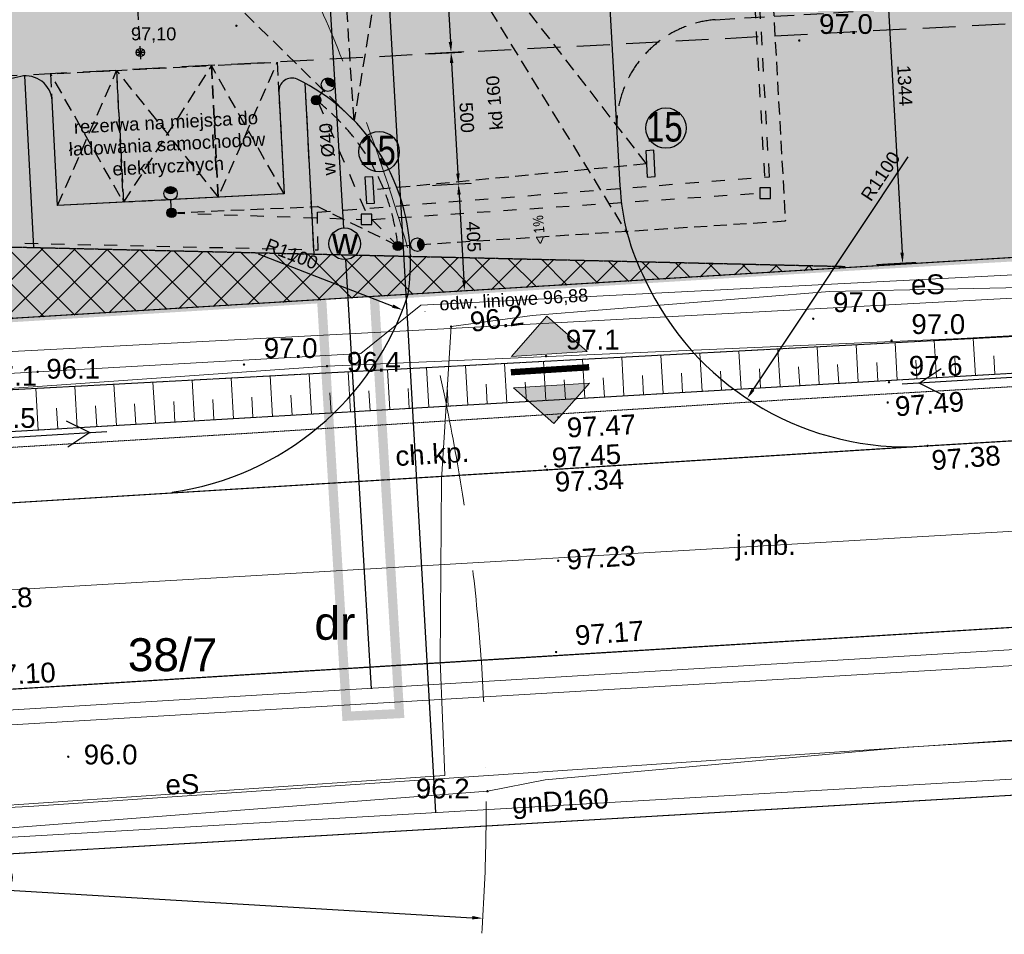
# Model space of a CAD drawing. Extents: x 7422214 to 7520672, y 5676479 to 5816239.
# Tile 29 of 42: x 7484705 to 7488437, y 5776709 to 5780177. Entities that reach past the tile are written whole.
import ezdxf
from ezdxf.enums import TextEntityAlignment as Align

# ---------------------------------------------------------------- set-up
doc = ezdxf.new("R2010")
doc.units = 0
doc.header["$PDSIZE"] = 0.75
for name, pattern in [('( Dashed )', [0.75, 0.5, -0.25]), ('8', [0.5, 0.25, -0.25]), ('BORDER', [1.75, 0.5, -0.25, 0.5, -0.25, 0, -0.25]), ('DASHED', [0.75, 0.5, -0.25]), ('DASHED2', [0.375, 0.25, -0.125]), ('HIDDEN', [0.375, 0.25, -0.125]), ('HIDDEN2', [4.7625, 3.175, -1.5875]), ('PRZER2-1', [1.5, 1, -0.5]), ('PRZER2_5-1', [1.75, 1.25, -0.5]), ('PRZER3-1', [2, 1.5, -0.5])]:
    doc.linetypes.add(name, pattern=pattern)
doc.layers.get('0').update_dxf_attribs({"linetype": 'CONTINUOUS'})
doc.layers.get('DEFPOINTS').update_dxf_attribs({"linetype": 'CONTINUOUS'})
for name, color, linetype, lineweight in [('!!mapa dcp', 254, 'CONTINUOUS', 25), ('!ELEKTRYKA', 5, 'CONTINUOUS', 30), ('!IE_oświetlenie', 240, 'CONTINUOUS', 30), ('- AGP-1_WYMIARY', 230, 'CONTINUOUS', 9), ('018', 1, 'CONTINUOUS', 0), ('_drogi_rzedne', 13, 'CONTINUOUS', 25), ('a_chodniki', 53, 'CONTINUOUS', 25), ('a_jezdnie', 251, 'CONTINUOUS', 0), ('s_drenaż', 5, 'CONTINUOUS', 30)]:
    doc.layers.add(name, color=color, linetype=linetype, lineweight=lineweight)
for name, color, linetype in [('!Koty wysokościowe', 6, 'CONTINUOUS'), ('!Spadki nawierzchni', 6, '( Dashed )'), ('A_krawężniki', 7, 'CONTINUOUS'), ('A_Lokalizacja obiektów', 6, 'CONTINUOUS'), ('BLI strzałki kierunkowe', 1, 'CONTINUOUS'), ('Granica_opracowania', 12, 'DASHED'), ('Kraw_parking', 7, 'DASHED'), ('rezerwa powierzchni', 8, 'HIDDEN2'), ('s_opis', 102, 'CONTINUOUS')]:
    doc.layers.add(name, color=color, linetype=linetype)
doc.layers.add('a_zieleń', color=7, linetype='CONTINUOUS', true_color=0xb7d7ad)
doc.layers.add('gaz', color=7, linetype='CONTINUOUS', lineweight=25, true_color=0xc78014)
doc.layers.add('s_wodociągi', color=7, linetype='CONTINUOUS', lineweight=30, true_color=0x1080ef)
doc.styles.add('AGP-1', font='SIMPLEX.shx', dxfattribs={"width": 0.8})
doc.styles.add('Arial', font='arial.ttf')
doc.styles.add('Arial_4', font='arial.ttf', dxfattribs={"height": 122.941617})
doc.dimstyles.new('M_1_500', dxfattribs={"dimtxt": 0.8, "dimasz": 0.4, "dimexe": 0.5, "dimexo": 0.3, "dimgap": 0.2, "dimtad": 1, "dimzin": 1, "dimtxsty": 'Arial', "dimcen": 0.2, "dimadec": 4, "dimazin": 0, "dimtfac": 1, "dimtmove": 0, "dimatfit": 3, "dimldrblk": 'ARCHTICK', "dimfxl": 100, "dimfxlon": 1, "dimlwe": 0, "dimarcsym": 0})

# ---------------------------------------------------------------- blocks, each defined once
blk = doc.blocks.new('GSPWPN1')
blk.add_hatch(color=0).paths.add_polyline_path([(-0.045, 0), (-0.043467, -0.011647), (-0.038971, -0.0225), (-0.03182, -0.03182), (-0.0225, -0.038971), (-0.011647, -0.043467), (0, -0.045), (0.011647, -0.043467), (0.0225, -0.038971), (0.03182, -0.03182), (0.038971, -0.0225), (0.043467, -0.011647), (0.045, 0), (0.043467, 0.011647), (0.038971, 0.0225), (0.03182, 0.03182), (0.0225, 0.038971), (0.011647, 0.043467), (0, 0.045), (-0.011647, 0.043467), (-0.0225, 0.038971), (-0.03182, 0.03182), (-0.038971, 0.0225), (-0.043467, 0.011647)])
blk = doc.blocks.new('GSPWPS1')
blk.add_hatch(color=0).paths.add_polyline_path([(-0.045, 0), (-0.043467, -0.011647), (-0.038971, -0.0225), (-0.03182, -0.03182), (-0.0225, -0.038971), (-0.011647, -0.043467), (0, -0.045), (0.011647, -0.043467), (0.0225, -0.038971), (0.03182, -0.03182), (0.038971, -0.0225), (0.043467, -0.011647), (0.045, 0), (0.043467, 0.011647), (0.038971, 0.0225), (0.03182, 0.03182), (0.0225, 0.038971), (0.011647, 0.043467), (0, 0.045), (-0.011647, 0.043467), (-0.0225, 0.038971), (-0.03182, 0.03182), (-0.038971, 0.0225), (-0.043467, 0.011647)])
blk = doc.blocks.new('GUPESH1')
blk.add_hatch(color=0).paths.add_polyline_path([(-0.045, 0), (-0.043467, -0.011647), (-0.038971, -0.0225), (-0.03182, -0.03182), (-0.0225, -0.038971), (-0.011647, -0.043467), (0, -0.045), (0.011647, -0.043467), (0.0225, -0.038971), (0.03182, -0.03182), (0.038971, -0.0225), (0.043467, -0.011647), (0.045, 0), (0.043467, 0.011647), (0.038971, 0.0225), (0.03182, 0.03182), (0.0225, 0.038971), (0.011647, 0.043467), (0, 0.045), (-0.011647, 0.043467), (-0.0225, 0.038971), (-0.03182, 0.03182), (-0.038971, 0.0225), (-0.043467, 0.011647)])
blk = doc.blocks.new('GUPTSH1')
blk.add_hatch(color=0).paths.add_polyline_path([(-0.045, 0), (-0.043467, -0.011647), (-0.038971, -0.0225), (-0.03182, -0.03182), (-0.0225, -0.038971), (-0.011647, -0.043467), (0, -0.045), (0.011647, -0.043467), (0.0225, -0.038971), (0.03182, -0.03182), (0.038971, -0.0225), (0.043467, -0.011647), (0.045, 0), (0.043467, 0.011647), (0.038971, 0.0225), (0.03182, 0.03182), (0.0225, 0.038971), (0.011647, 0.043467), (0, 0.045), (-0.011647, 0.043467), (-0.0225, 0.038971), (-0.03182, 0.03182), (-0.038971, 0.0225), (-0.043467, 0.011647)])
blk = doc.blocks.new('GULENN1')
at = {"color": 0}
for points in [[(3.491081, 0.5), (4.357107, 0), (3.491081, -0.5)], [(0, 0), (5, 0)]]:
    blk.add_lwpolyline(points, dxfattribs=at)
blk = doc.blocks.new('mapa dcp')
at = {"layer": '!!mapa dcp', "color": 252, "linetype": 'PRZER3-1', "lineweight": 18}
for points in [[(32419.2, 6023), (29525.6, 5924.3), (25971.9, 5725.1), (5209.1, 4559.6), (9690.8, 8513.7), (2272, 8029.7), (2452.2, 4404.9), (2641.9, 2978.1), (4149.9, 1483.1), (6064.9, 791.1), (6703.3, 790.9), (6704.3, 769.9), (20715.4, 1622.5), (32419.2, 2334.6)], [(32419.2, 6023), (29525.6, 5924.3), (25971.9, 5725.1), (5209.1, 4559.6), (9690.8, 8513.7), (2272, 8029.7), (2452.2, 4404.9), (2641.9, 2978.1), (4149.9, 1483.1), (6064.9, 791.1), (6703.3, 790.9), (6704.3, 769.9), (20715.4, 1622.5), (32419.2, 2334.6)], [(32419.2, 2334.6), (20715.4, 1622.5), (6704.3, 769.9), (4287.5, 622.6), (3208.5, 1558.3), (-645.1, 1324.1), (37.9, -638.9), (720.9, -2600.9), (1203, -2572.8), (3591.1, -2433.4), (4488.8, -1380.3), (6777.6, -1245.9), (20836.4, -423.2), (32419.2, 254.5)], [(9631.9, -450.9), (11066.9, -370.9), (12977.9, -252.9), (15890.9, -72.9), (19352.9, 132.1), (19310.9, 836.1), (14706.9, 562.1), (13264.9, 471.1), (10979.9, 330.1), (8834.9, 212.1), (6613.9, 76.1)], [(32419.2, 254.5), (20836.4, -423.2), (6777.6, -1245.9), (6091.9, -1531.9), (4653.9, -1656.9), (3658.1, -2863.3), (4420.7, -7677.7), (4597.2, -8794.3)]]:
    blk.add_lwpolyline(points, dxfattribs=at)
at = {"layer": '!!mapa dcp', "color": 252, "linetype": 'Continuous', "lineweight": 18}
for points in [[(32419.2, 2334.6), (6704.3, 769.9), (6703.3, 790.9), (6064.9, 791.1), (4149.9, 1483.1), (2641.9, 2978.1), (2452.2, 4404.9), (25971.9, 5725.1), (29525.6, 5924.3), (32419.2, 6023)], [(32419.2, 2334.6), (6704.3, 769.9), (6741.4, -247), (32419.2, 1256)], [(32419.2, 2113.6), (30526.9, 1991.1), (30186.9, 1922.1), (29811.9, 1935.1), (29137.9, 1912.1), (25728.9, 1722.1), (20968.9, 1441.1), (17457.9, 1254.1), (17271.9, 1245.1), (17110.9, 1133.1), (17000.9, 1106.1), (16717.9, 1074.1), (14834.9, 969.1), (12430.9, 864.1), (9803.9, 680.1), (9300.9, 676.1), (9081.9, 668.1), (8811.9, 563.1), (8385.9, 495.1), (6908.9, 448.1), (6710.2, 565.2)], [(3041.5, 502.8), (4924.4, 598.7), (8490.8, 775.3), (12802.7, 1002.1), (16177.2, 1183.5), (16671.6, 1196.6), (16664.3, 1429.9)], [(16837.9, 1276.1), (16715.9, 1290.1), (15307.9, 1168.1), (14334.9, 1147.1), (13207.9, 1056.1), (12900.9, 1014.1), (12864.9, 434.1), (12858.9, -252.9), (12876.9, -687.9), (10500.9, -849.9), (9245.9, -912.9), (6897.9, -1074.9), (4398.9, -1231.9), (3916.9, -1768.9), (3611.9, -2127.9), (3263.9, -2589.9), (3643.9, -2992.9), (3917.9, -4961.9), (4092.9, -6145.9), (4513.9, -8553.9), (4551.2, -8794.3)], [(7343.9, 630.1), (7681.5, 647), (10638.4, 802.8), (11333.7, 842.5), (12559.4, 912.4), (12786.6, 1095.4), (15355.3, 1227.5), (16818.9, 1304.1)], [(32419.2, 1256), (6741.4, -247), (6777.6, -1245.9), (32419.2, 254.5)], [(14296.4, 794.4), (14288, 937.3)], [(14444.4, 803), (14436.1, 945.2)], [(14592.4, 811.6), (14584.2, 953.1)], [(14740.4, 820.3), (14732.2, 961)], [(14888.4, 828.9), (14880.3, 968.9)], [(13556.2, 751.3), (13547.7, 897.9)], [(13704.3, 759.9), (13695.8, 905.8)], [(13852.3, 768.5), (13843.8, 913.7)], [(14000.3, 777.1), (13991.9, 921.6)], [(14148.3, 785.8), (14140, 929.5)], [(14962.5, 833.2), (14958.4, 903)], [(12816.1, 708.2), (12807.4, 858.5)], [(12964.2, 716.8), (12955.4, 866.4)], [(13112.2, 725.4), (13103.5, 874.3)], [(13260.2, 734), (13251.6, 882.2)], [(13408.2, 742.7), (13399.6, 890)], [(14222.3, 790.1), (14218.2, 861.7)], [(14370.4, 798.7), (14366.2, 870)], [(14518.4, 807.3), (14514.3, 878.3)], [(14666.4, 816), (14662.3, 886.5)], [(14814.4, 824.6), (14810.3, 894.8)], [(12224.1, 673.7), (12215.1, 827)], [(12372.1, 682.3), (12363.2, 834.8)], [(12520.1, 690.9), (12511.3, 842.7)], [(12668.1, 699.5), (12659.3, 850.6)], [(13630.3, 755.6), (13626, 828.7)], [(13778.3, 764.2), (13774, 837)], [(13926.3, 772.8), (13922.1, 845.2)], [(14074.3, 781.5), (14070.1, 853.5)], [(11483.9, 630.5), (11474.8, 787.5)], [(11632, 639.2), (11622.9, 795.4)], [(11780, 647.8), (11770.9, 803.3)], [(11928, 656.4), (11919, 811.2)], [(12076, 665), (12067.1, 819.1)], [(12890.1, 712.5), (12885.8, 787.5)], [(13038.2, 721.1), (13033.8, 795.7)], [(13186.2, 729.7), (13181.9, 804)], [(13334.2, 738.3), (13329.9, 812.2)], [(13482.2, 747), (13478, 820.5)], [(11335.9, 621.9), (11326.7, 779.7)], [(12298.1, 678), (12293.6, 754.4)], [(12446.1, 686.6), (12441.7, 762.7)], [(12594.1, 695.2), (12589.7, 770.9)], [(12742.1, 703.8), (12737.7, 779.2)], [(11558, 634.8), (11553.4, 713.2)], [(11706, 643.5), (11701.4, 721.4)], [(11854, 652.1), (11849.5, 729.7)], [(12002, 660.7), (11997.5, 737.9)], [(12150, 669.3), (12145.6, 746.2)], [(11409.9, 626.2), (11405.4, 704.9)], [(198.5, -1100.2), (1655.4, -1016.1), (5534, -787.1), (6385.5, -737.8), (10232.5, -500), (13925.7, -277.7), (16905.7, -98.2), (21189.2, 158.3), (21335.8, 162.6), (23157, 257.1), (27273.8, 455.9), (28650, 550.7)], [(21183.9, -187.9), (18291.9, -373.9), (16995.9, -466.9), (16792.9, -419.9), (16641.9, -459.9), (14629.9, -580.9), (13257.9, -704.9), (13038.9, -747.9), (10867.9, -913.9), (10515.9, -934.9), (10283.9, -949.9), (7891.9, -1094.9), (4402.9, -1274.9), (3419.9, -2501.9), (3421.9, -2566.9), (3434.9, -2634.9), (3563.9, -2896.9), (3605.9, -3088.9), (3768.9, -4134.9), (3828.9, -4616.9), (1348.9, -5004.9), (54.9, -4045.9)], [(32419.2, -5575.6), (30932.3, -6454.4), (4420.7, -7677.7), (3658.1, -2863.3), (4653.9, -1656.9), (6091.9, -1531.9), (6777.6, -1245.9), (32419.2, 254.5)], [(3828.2, -2094.8), (4466, -1305.2), (10215.3, -981.3), (16416.3, -620.6), (18538, -506.9), (21651.3, -333.7), (26604.7, -52.1), (28718.1, 61.6)]]:
    blk.add_lwpolyline(points, dxfattribs=at)
at = {"layer": '!!mapa dcp', "color": 252, "linetype": 'PRZER2_5-1', "lineweight": 18}
blk.add_lwpolyline([(11046.9, 605.1), (15148.9, 844.1), (19025.9, 1071.1), (19041.9, 1224.1), (15127.9, 982.1), (11052.9, 765.1), (11002.9, 762.1), (11011.9, 602.1)], close=True, dxfattribs=at)
at = {"layer": '!!mapa dcp', "color": 252, "linetype": 'PRZER2-1', "lineweight": 18}
for points in [[(19027.9, 1027.1), (16059.9, 846.1), (14162.9, 736.1), (12105.9, 608.1), (8466.9, 391.1), (6611.9, 288.1)], [(6613.9, 76.1), (8834.9, 212.1), (10979.9, 330.1), (13264.9, 471.1), (14706.9, 562.1), (19310.9, 836.1)]]:
    blk.add_lwpolyline(points, dxfattribs=at)
at = {"layer": '!!mapa dcp', "color": 252, "linetype": 'Continuous', "lineweight": 25}
for points in [[(6613.9, 76.1), (8834.9, 212.1), (10979.9, 330.1), (13264.9, 471.1), (14706.9, 562.1), (19310.9, 836.1)], [(6590.9, -631.9), (9631.9, -450.9), (11066.9, -370.9), (12977.9, -252.9), (15890.9, -72.9), (19352.9, 132.1)]]:
    blk.add_lwpolyline(points, dxfattribs=at)
at = {"layer": '!!mapa dcp', "color": 252, "linetype": 'Continuous', "lineweight": 18}
blk.add_lwpolyline([(6304.9, -902.9), (7966, -689.6), (21999.7, 141.2), (27164.8, 476.7), (27177.4, 204.4), (18889, -293.8), (11300.9, -805.9), (6313.9, -1049.9)], close=True, dxfattribs=at)
at = {"layer": '!!mapa dcp', "color": 252, "linetype": 'Continuous', "lineweight": 5, "xscale": 100, "yscale": 100, "zscale": 100}
for name, p in [('GSPWPN1', (12086.9, 2155.1)), ('GSPWPN1', (14220.9, 2099.1)), ('GSPWPN1', (14273.9, 1044.1)), ('GUPESH1', (12900.9, 1014.1)), ('GSPWPN1', (14570.9, 961.1)), ('GSPWPN1', (13260.9, 902.1)), ('GSPWPN1', (12115.9, 870.1)), ('GUPTSH1', (12430.9, 864.1)), ('GUPESH1', (11333.7, 842.5)), ('GSPWPN1', (14560.9, 803.1)), ('GSPWPS1', (14555.9, 726.1)), ('GSPWPS1', (13307.9, 670.1)), ('GSPWPS1', (14706.9, 562.1)), ('GSPWPS1', (13257.9, 484.1)), ('GSPWPS1', (13264.9, 471.1)), ('GSPWPS1', (13306.9, 126.1)), ('GSPWPS1', (13298.9, -219.9)), ('GSPWPN1', (11449.9, -616.9)), ('GUPESH1', (13038.9, -747.9))]:
    blk.add_blockref(name, p, dxfattribs=at)
at = {"layer": '!!mapa dcp', "color": 252, "linetype": 'Continuous', "lineweight": 18, "xscale": 99.99999999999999, "yscale": 99.99999999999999, "zscale": 99.99999999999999}
for p, rotation in [((15109.7, 826.3), 183.4254217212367), ((11096.9, 586.1), 3.425421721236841)]:
    blk.add_blockref('GULENN1', p, dxfattribs=dict(at, rotation=rotation))
at = {"layer": '!!mapa dcp', "color": 252, "linetype": 'Continuous', "lineweight": 0, "style": 'Arial'}
for s, p in [('97.0', (14295.9, 2124.1)), ('97.0', (14348.9, 1069.1)), ('97.0', (14645.9, 986.1)), ('97.0', (12190.9, 895.1)), ('97.1', (13335.9, 927.1)), ('96.4', (12505.9, 842.9)), ('97.6', (14635.9, 828.1)), ('97.1', (11127.9, 790.1)), ('96.1', (11366.5, 816.8)), ('97.5', (11121.9, 630.1)), ('96.0', (11508.5, -646.1))]:
    blk.add_text(s, height=75, dxfattribs=at).set_placement(p)
for s, rotation, p in [('eS', 1.4478, (14709.1, 1136.5)), ('ch.kp.', 3.4435, (12831.5, 493.5)), ('eS', 1.4478, (11883.3, -759.1)), ('gnD160', 3.3288, (13317, -822.1))]:
    blk.add_text(s, height=75, rotation=rotation, dxfattribs=at).set_placement(p, align=Align.CENTER)
for s, rotation, p in [('96.2', 8.3685, (12979, 993.1)), ('97.49', 4.3927, (14587, 673.6)), ('97.47', 2.9646, (13341.8, 593.3)), ('97.45', 3.296, (13285.3, 479.2)), ('97.38', 4.3501, (14725, 469.4)), ('97.34', 2.4804, (13296, 387.8)), ('97.23', 3.8014, (13341.3, 92.2)), ('97.18', 3.6927, (11054.7, -65)), ('97.17', 4.3333, (13373.9, -194.9)), ('97.10', 2.6307, (11141.9, -345.9)), ('96.2', 360, (12767.3, -775))]:
    blk.add_text(s, height=75, rotation=rotation, dxfattribs=at).set_placement(p)
for s, height, p in [('j.mb.', 75, (14093.9, 148.5)), ('dr', 125, (12460.5, -173.4)), ('38/7', 125, (11845.3, -292.6))]:
    blk.add_text(s, height=height, dxfattribs=at).set_placement(p, align=Align.CENTER)
blk = doc.blocks.new('*D46')
at = {"layer": '- AGP-1_WYMIARY', "color": 0, "lineweight": -2, "transparency": 16777216}
blk.add_line((7488071.9, 5779657), (7487484.4, 5778773.5), dxfattribs=at)
at = {"layer": '- AGP-1_WYMIARY', "color": 0, "transparency": 16777216}
blk.add_solid([(7487478.9, 5778777.2), (7487490, 5778769.9), (7487462.3, 5778740.2)], dxfattribs=at)
at = {"layer": 'DEFPOINTS', "color": 0, "transparency": 16777216}
for p in [(7488067.1, 5779649.8), (7487462.3, 5778740.2)]:
    blk.add_point(p, dxfattribs=at)
at = {"layer": '- AGP-1_WYMIARY', "color": 0, "transparency": 16777216, "insert": (7487968.4, 5779583.5), "char_height": 50, "attachment_point": 5, "rotation": 56.3782, "style": 'Arial'}
blk.add_mtext('R1100', dxfattribs=at)
blk = doc.blocks.new('_ARCHTICK')
at = {"color": 0, "linetype": 'ByBlock', "const_width": 0.15}
blk.add_lwpolyline([(-0.5, -0.5), (0.5, 0.5)], dxfattribs=at)
blk = doc.blocks.new('*D47')
at = {"layer": '- AGP-1_WYMIARY', "color": 0, "lineweight": -2, "transparency": 16777216}
blk.add_line((7485609.1, 5779289.3), (7486119, 5779091.1), dxfattribs=at)
at = {"layer": '- AGP-1_WYMIARY', "color": 0, "transparency": 16777216}
blk.add_solid([(7486121.4, 5779097.3), (7486116.6, 5779084.9), (7486156.3, 5779076.6)], dxfattribs=at)
at = {"layer": 'DEFPOINTS', "color": 0, "transparency": 16777216}
for p in [(7485131.4, 5779475), (7486156.3, 5779076.6)]:
    blk.add_point(p, dxfattribs=at)
at = {"layer": '- AGP-1_WYMIARY', "color": 0, "transparency": 16777216, "insert": (7485736, 5779288.8), "char_height": 50, "attachment_point": 5, "rotation": 338.7584, "style": 'Arial'}
blk.add_mtext('R1100', dxfattribs=at)
blk = doc.blocks.new('A$C0F4D7888')
at = {"layer": '!Spadki nawierzchni', "linetype": 'Continuous', "ltscale": 100}
for p, q in [((0.257, -0.001), (-0.257, 0.001)), ((-0.183, -0.181), (0.183, 0.181)), ((-0.181, 0.183), (0.181, -0.183)), ((-0.001, -0.257), (0.001, 0.257))]:
    blk.add_line(p, q, dxfattribs=at)
blk.add_circle((0, 0), 0.257, dxfattribs=at)
blk = doc.blocks.new('ośw')
at = {"layer": '!IE_oświetlenie'}
h = blk.add_hatch(color=230, dxfattribs=at)
h.dxf.hatch_style = 1
h.paths.add_polyline_path([(-5534393, -663589.1, 0.57735), (-5534452.2, -663589.1, 0.57735)])
h = blk.add_hatch(color=230, dxfattribs=at)
h.dxf.hatch_style = 1
edge = h.paths.add_edge_path()
edge.add_arc((-5534422.6, -663705), 23.4, 0, 360)
at = {"layer": '!IE_oświetlenie', "color": 230}
blk.add_line((-5534422.6, -663705), (-5534422.6, -663640.3), dxfattribs=at)
for centre, radius in [((-5534422.6, -663606.2), 34.1), ((-5534422.6, -663705), 23.4)]:
    blk.add_circle(centre, radius, dxfattribs=at)
blk.add_arc((-5534422.6, -663572.1), 34.1, 210, 330, dxfattribs=at)
blk = doc.blocks.new('*D74')
at = {"layer": '- AGP-1_WYMIARY', "color": 0, "linetype": 'DASHED2', "lineweight": 0, "transparency": 16777216}
for p, q in [((7487877, 5780590.5), (7488026.8, 5780599)), ((7487952.3, 5779248.3), (7488102.1, 5779256.7))]:
    blk.add_line(p, q, dxfattribs=at)
at = {"layer": '- AGP-1_WYMIARY', "color": 0, "lineweight": -2, "transparency": 16777216}
blk.add_line((7487979.1, 5780556.2), (7488049.9, 5779293.9), dxfattribs=at)
at = {"layer": '- AGP-1_WYMIARY', "color": 0, "transparency": 16777216}
for points in [[(7487985.7, 5780556.6), (7487972.4, 5780555.8), (7487976.8, 5780596.2)], [(7488056.6, 5779294.2), (7488043.3, 5779293.5), (7488052.2, 5779253.9)]]:
    blk.add_solid(points, dxfattribs=at)
at = {"layer": 'DEFPOINTS', "color": 0, "transparency": 16777216}
for p in [(7487522.4, 5780570.6), (7488052.2, 5779253.9), (7487859.2, 5779243.1)]:
    blk.add_point(p, dxfattribs=at)
at = {"layer": '- AGP-1_WYMIARY', "color": 0, "transparency": 16777216, "insert": (7488060, 5779927.6), "char_height": 50, "attachment_point": 5, "rotation": 273.2127, "style": 'Arial'}
blk.add_mtext('1344', dxfattribs=at)
blk = doc.blocks.new('*D80')
at = {"layer": '- AGP-1_WYMIARY', "color": 0, "linetype": 'DASHED2', "lineweight": 0, "transparency": 16777216}
for p, q in [((7486204.5, 5780683.6), (7486354.3, 5780692.1)), ((7486240.3, 5780047.6), (7486390.1, 5780056))]:
    blk.add_line(p, q, dxfattribs=at)
at = {"layer": '- AGP-1_WYMIARY', "color": 0, "lineweight": -2, "transparency": 16777216}
blk.add_line((7486306.6, 5780649.3), (7486337.9, 5780093.1), dxfattribs=at)
at = {"layer": '- AGP-1_WYMIARY', "color": 0, "transparency": 16777216}
for points in [[(7486313.3, 5780649.7), (7486300, 5780648.9), (7486304.4, 5780689.2)], [(7486344.6, 5780093.5), (7486331.3, 5780092.8), (7486340.2, 5780053.2)]]:
    blk.add_solid(points, dxfattribs=at)
at = {"layer": 'DEFPOINTS', "color": 0, "transparency": 16777216}
for p in [(7485916.4, 5780667.4), (7486340.2, 5780053.2), (7485681.4, 5780016.1, 0)]:
    blk.add_point(p, dxfattribs=at)
at = {"layer": '- AGP-1_WYMIARY', "color": 0, "transparency": 16777216, "insert": (7486367.7, 5780373.8), "char_height": 50, "attachment_point": 5, "rotation": 273.2231, "style": 'Arial'}
blk.add_mtext('637', dxfattribs=at)
blk = doc.blocks.new('*D81')
at = {"layer": '- AGP-1_WYMIARY', "color": 0, "linetype": 'DASHED2', "lineweight": 0, "transparency": 16777216}
for p, q in [((7486240.3, 5780047.6), (7486390.1, 5780056)), ((7486268.5, 5779548.4), (7486418.2, 5779556.8))]:
    blk.add_line(p, q, dxfattribs=at)
at = {"layer": '- AGP-1_WYMIARY', "color": 0, "lineweight": -2, "transparency": 16777216}
blk.add_line((7486342.4, 5780013.3), (7486366, 5779593.9), dxfattribs=at)
at = {"layer": '- AGP-1_WYMIARY', "color": 0, "transparency": 16777216}
for points in [[(7486349.1, 5780013.6), (7486335.8, 5780012.9), (7486340.2, 5780053.2)], [(7486372.7, 5779594.3), (7486359.4, 5779593.6), (7486368.3, 5779554)]]:
    blk.add_solid(points, dxfattribs=at)
at = {"layer": 'DEFPOINTS', "color": 0, "transparency": 16777216}
for p in [(7485681.4, 5780016.1, 0), (7486368.3, 5779554), (7485707.4, 5779516.8, 0)]:
    blk.add_point(p, dxfattribs=at)
at = {"layer": '- AGP-1_WYMIARY', "color": 0, "transparency": 16777216, "insert": (7486399.7, 5779806.2), "char_height": 50, "attachment_point": 5, "rotation": 273.2231, "style": 'Arial'}
blk.add_mtext('500', dxfattribs=at)
blk = doc.blocks.new('*D82')
at = {"layer": '- AGP-1_WYMIARY', "color": 0, "linetype": 'DASHED2', "lineweight": 0, "transparency": 16777216}
for p, q in [((7486268.5, 5779548.4), (7486418.2, 5779556.8)), ((7486391.1, 5779149.3), (7486341.2, 5779146.4))]:
    blk.add_line(p, q, dxfattribs=at)
at = {"layer": '- AGP-1_WYMIARY', "color": 0, "lineweight": -2, "transparency": 16777216}
blk.add_line((7486370.5, 5779514.1), (7486388.8, 5779189.2), dxfattribs=at)
at = {"layer": '- AGP-1_WYMIARY', "color": 0, "transparency": 16777216}
for points in [[(7486377.2, 5779514.4), (7486363.9, 5779513.7), (7486368.3, 5779554)], [(7486395.5, 5779189.6), (7486382.2, 5779188.8), (7486391.1, 5779149.3)]]:
    blk.add_solid(points, dxfattribs=at)
at = {"layer": 'DEFPOINTS', "color": 0, "transparency": 16777216}
for p in [(7485707.4, 5779516.8, 0), (7486391.1, 5779149.3), (7486391.5, 5779149.3)]:
    blk.add_point(p, dxfattribs=at)
at = {"layer": '- AGP-1_WYMIARY', "color": 0, "transparency": 16777216, "insert": (7486425.1, 5779354.2), "char_height": 50, "attachment_point": 5, "rotation": 273.2231, "style": 'Arial'}
blk.add_mtext('405', dxfattribs=at)
blk = doc.blocks.new('*D93')
at = {"layer": '- AGP-1_WYMIARY', "color": 0, "lineweight": -2, "transparency": 16777216}
blk.add_line((7484458.1, 5776887.8), (7486420.5, 5776771.8), dxfattribs=at)
at = {"layer": '- AGP-1_WYMIARY', "color": 0, "transparency": 16777216}
blk.add_solid([(7486420.9, 5776778.5), (7486420.1, 5776765.2), (7486460.4, 5776769.5)], dxfattribs=at)
at = {"layer": 'DEFPOINTS', "color": 0, "transparency": 16777216}
for p in [(7478973.5, 5777212.1), (7486460.4, 5776769.5)]:
    blk.add_point(p, dxfattribs=at)
at = {"layer": '- AGP-1_WYMIARY', "color": 0, "transparency": 16777216, "insert": (7484579.1, 5776926.3), "char_height": 50, "attachment_point": 5, "rotation": 356.6168, "style": 'Arial'}
blk.add_mtext('R7500', dxfattribs=at)

msp = doc.modelspace()

# ---------------------------------------------------------------- hatches: boundary and pattern name
at = {"layer": '018'}
for points in [[(7486856.7, 5778918.9), (7486569.3, 5778900.4), (7486703.7, 5779053.3)], [(7486864.4, 5778799.4), (7486577, 5778780.8), (7486729.9, 5778646.4)]]:
    msp.add_hatch(color=6, dxfattribs=at).paths.add_polyline_path(points)
at = {"layer": 'a_chodniki'}
h = msp.add_hatch(color=256, dxfattribs=at)
h.dxf.hatch_style = 1
h.paths.add_polyline_path([(7485785.8, 5779937, 0.010869), (7485756.4, 5779952.1, 0.553144), (7485687.3, 5779903), (7485707.4, 5779516.8), (7484848.6, 5779472.1), (7484828, 5779870.9, 0.409911), (7484723, 5779964.1), (7484756.9, 5779313.4), (7485819.6, 5779288.6)])
at = {"layer": 'a_jezdnie'}
h = msp.add_hatch(color=254, dxfattribs=at)
h.paths.add_polyline_path([(7486924.1, 5780536.3, -0.414216), (7487018.3, 5780641.8), (7487417.6, 5780664.6), (7487397.1, 5781024), (7487117.6, 5781008.1, -1), (7487110.7, 5781127.9), (7487390.3, 5781143.8), (7487298.6, 5782751.2), (7486799.4, 5782722.8, -0.167266), (7486582.9, 5782810.2, 0.192716), (7486186.1, 5782938.2), (7480792.9, 5782630.4), (7480807, 5782380.8, -0.416529), (7480712.9, 5782274.4), (7480313, 5782251.8), (7480355.2, 5781503), (7480773.1, 5781526.6, -0.420746), (7480859.7, 5781431.4), (7480872.9, 5781200.6, -0.053857), (7480873.9, 5781181.3), (7480925.6, 5780280.9, 0.41415), (7481876.1, 5779434.6), (7483418.7, 5779524, 0.097663), (7484036.9, 5779697.7, -0.08805), (7484872.9, 5779995.5, -0.067629), (7485556.3, 5780017, -0.065524), (7485746, 5779957, -0.335166), (7486177.5, 5779136.3), (7487075.8, 5779191, -0.110048), (7486980.6, 5779547.9)])
h.paths.add_polyline_path([(7486153.2, 5780881.2), (7486087.6, 5782031.1, 0.414214), (7485876.6, 5782219.4), (7484257.2, 5782127, 0.414214), (7483974.8, 5781810.4), (7484029, 5780860.2, 0.414206), (7484345.6, 5780577.8), (7485965, 5780670.2, 0.414221)], flags=16)
msp.add_hatch(color=254, dxfattribs=at).paths.add_polyline_path([(7485687.3, 5779903, -0.550154), (7485755.9, 5779952.3, 0.003568), (7485746, 5779957, 0.065524), (7485556.3, 5780017, 0.067629), (7484872.9, 5779995.5, 0.016481), (7484708.9, 5779962.3, -0.452104), (7484828, 5779870.9), (7484848.6, 5779472.1), (7485707.4, 5779516.8)])
at = {"layer": 'a_zieleń', "linetype": 'Continuous'}
h = msp.add_hatch(color=256, dxfattribs=at)
h.dxf.hatch_style = 1
h.paths.add_polyline_path([(7477680.8, 5782007.1), (7477436.3, 5781976.2), (7477436.7, 5781976.3), (7477680.3, 5782007)], flags=16)
h.paths.add_polyline_path([(7476639.2, 5781875.6), (7476883.3, 5781906.4)], flags=16)
h.paths.add_polyline_path([(7476171.4, 5781919.8), (7476183.4, 5781824.5)], flags=16)
h.paths.add_polyline_path([(7476291.2, 5781013.6), (7476279.2, 5781108.8), (7476523.2, 5781139.6), (7476535.3, 5781044.4)], flags=16)
edge = h.paths.add_edge_path()
edge.add_line((7485785.9, 5779936.9), (7485814, 5779395.2))
edge.add_line((7485814, 5779395.2), (7485819.6, 5779288.6))
edge.add_line((7485819.6, 5779288.6), (7484756.9, 5779313.5))
edge.add_line((7484756.9, 5779313.5), (7484756.3, 5779323.9))
edge.add_line((7484756.3, 5779323.9), (7484744.6, 5779543.1))
edge.add_line((7484744.6, 5779543.1), (7484723.3, 5779964.1))
edge.add_arc((7484728.2, 5779864.1), 100.1, 92.8228, 101.141)
edge.add_arc((7485293.9, 5777491.5), 2539.1, 103.3205, 119.6649)
edge.add_arc((7485278.7, 5777530.5), 2497.7, 119.8049, 119.8113)
edge.add_arc((7483294.4, 5781153.6), 1634.3, 274.3624, 297.0227, ccw=False)
edge.add_line((7483418.7, 5779524), (7481876.1, 5779434.6))
edge.add_arc((7481824, 5780333.1), 900, 210.5508, 273.3153, ccw=False)
edge.add_line((7481049, 5779875.7), (7480668.7, 5779854.1))
edge.add_line((7480668.7, 5779854.1), (7480653.4, 5780123.7))
edge.add_line((7480653.4, 5780123.7), (7480637.2, 5780410.2))
edge.add_line((7480637.2, 5780410.2), (7480917.3, 5780426.1))
edge.add_line((7480917.3, 5780426.1), (7480898.4, 5780754.2))
edge.add_line((7480898.4, 5780754.2), (7480618.7, 5780738.3))
edge.add_line((7480618.7, 5780738.3), (7480602.5, 5781024.8))
edge.add_line((7480602.5, 5781024.8), (7480882, 5781040.7))
edge.add_line((7480882, 5781040.7), (7480859.7, 5781431.4))
edge.add_line((7480859.7, 5781431.4), (7480260.7, 5781397.5))
edge.add_line((7480260.7, 5781397.5), (7480128.7, 5781390.5))
edge.add_line((7480128.7, 5781390.5), (7480169.5, 5780605))
edge.add_line((7480169.5, 5780605), (7478773, 5780531.5))
edge.add_line((7478773, 5780531.5), (7478699.3, 5781931.8))
edge.add_line((7478699.3, 5781931.8), (7480095.8, 5782005.3))
edge.add_line((7480095.8, 5782005.3), (7480122.9, 5781490.7))
edge.add_line((7480122.9, 5781490.7), (7480251.4, 5781497.4))
edge.add_line((7480251.4, 5781497.4), (7480224.8, 5782011.6))
edge.add_line((7480224.8, 5782011.6), (7480224, 5782011.7))
edge.add_line((7480224, 5782011.7), (7480217.4, 5782128.8))
edge.add_line((7480217.4, 5782128.8), (7480152.2, 5782125.1))
edge.add_line((7480152.2, 5782125.1), (7480125.8, 5782592.4))
edge.add_line((7480125.8, 5782592.4), (7480792.9, 5782630.4))
edge.add_line((7480792.9, 5782630.4), (7480792.9, 5782630.4))
edge.add_line((7480792.9, 5782630.4), (7486186.1, 5782938.2))
edge.add_arc((7486224.7, 5782378.6), 560.9, 50.3638, 93.9436, ccw=False)
edge.add_line((7486582.5, 5782810.5), (7487462.1, 5782860.7))
edge.add_line((7487462.1, 5782860.7), (7487481.7, 5782511.3))
edge.add_line((7487481.7, 5782511.3), (7487662, 5782521.6))
edge.add_line((7487662, 5782521.6), (7487693.6, 5781975.5))
edge.add_line((7487693.6, 5781975.5), (7487513.3, 5781965.2))
edge.add_line((7487513.3, 5781965.2), (7487443.8, 5781961.2))
edge.add_line((7487443.8, 5781961.2), (7487524.1, 5780570.7))
edge.add_line((7487524.1, 5780570.7), (7486924.2, 5780536.1))
edge.add_line((7486924.2, 5780536.1), (7486980.6, 5779547.9))
edge.add_arc((7487978.9, 5779604.8), 1000, 183.2662, 199.3987)
edge.add_arc((7487978.9, 5779604.8), 1000, 199.3987, 204.2311)
edge.add_line((7487067, 5779194.4), (7487988.4, 5779250.5))
edge.add_line((7487988.4, 5779250.5), (7489015.2, 5779308.9))
edge.add_line((7489015.2, 5779308.9), (7488792.5, 5783133.8))
edge.add_line((7488792.5, 5783133.8), (7475891.6, 5782404.1))
edge.add_line((7475891.6, 5782404.1), (7476081.4, 5780977.3))
edge.add_line((7476081.4, 5780977.3), (7477590.9, 5779482.7))
edge.add_line((7477590.9, 5779482.7), (7479429.4, 5778791.4))
edge.add_line((7479429.4, 5778791.4), (7480142.7, 5778790.1))
edge.add_line((7480142.7, 5778790.1), (7480143.7, 5778769.1))
edge.add_line((7480143.7, 5778769.1), (7486178, 5779136.3))
edge.add_arc((7485333.4, 5779254.3), 852.8, 352.045, 362.5678)
edge.add_arc((7485381.3, 5779254.3), 805, 2.7202, 3.2248)
edge.add_arc((7485419.5, 5779263.9), 766.2, 2.6713, 61.4414)
at = {"layer": 'BLI strzałki kierunkowe'}
h = msp.add_hatch(color=256, dxfattribs=at)
h.dxf.hatch_style = 1
h.paths.add_polyline_path([(7487078.4, 5779680.1), (7487084.2, 5779580.3), (7487114.2, 5779582.1), (7487108.4, 5779681.9)])
h = msp.add_hatch(color=256, dxfattribs=at)
h.dxf.hatch_style = 1
h.paths.add_polyline_path([(7486013.7, 5779580), (7486019.6, 5779480.1), (7486049.5, 5779481.9), (7486043.7, 5779581.7)])
at = {"layer": 'Granica_opracowania'}
h = msp.add_hatch(dxfattribs=at)
h.set_pattern_fill('ANSI37', color=132, scale=700)
h.set_pattern_definition([(45, (7390372.53, 5794773.8), (-61.87184, 61.87184), []), (135, (7390372.53, 5794773.8), (-61.87184, -61.87184), [])])
h.paths.add_polyline_path([(7477594.6, 5779480.4), (7479509.6, 5778788.4), (7480147.9, 5778788.3), (7480148.9, 5778767.3), (7487914.2, 5779239.8), (7485009.2, 5779307.5), (7484421.8, 5779321.2), (7477594.6, 5779480.4)], is_closed=False)

# ---------------------------------------------------------------- linework, layer by layer
at = {"layer": '!ELEKTRYKA', "color": 144, "linetype": '8', "ltscale": 200}
for p, q in [((7487367.1, 5782429.3), (7487530.6, 5779539.6)), ((7485835.7, 5779866.4), (7486020, 5779440)), ((7486040, 5779420, 0), (7487510.6, 5779519.6)), ((7485280.7, 5779444.6, 0), (7486000, 5779420)), ((7486040, 5779420, 0), (7486138.5, 5779319))]:
    msp.add_line(p, q, dxfattribs=at)
at = {"layer": '!ELEKTRYKA', "color": 6, "linetype": '8', "ltscale": 200, "elevation": 0}
msp.add_lwpolyline([(7476057.7, 5781528.9), (7476108, 5781535.6), (7476176, 5781024.3), (7477726.6, 5779486.6), (7485836.6, 5779304.6), (7485833.3, 5779447.1), (7487547.2, 5779581.9), (7487415.4, 5781931.5), (7485620.5, 5782215.8), (7485631.5, 5782023.6)], dxfattribs=at)
at = {"layer": '!ELEKTRYKA', "color": 144, "linetype": '8', "ltscale": 200}
for points in [[(7487550.6, 5779539.6), (7487510.6, 5779539.6), (7487510.6, 5779499.6), (7487550.6, 5779499.6)], [(7486040, 5779440), (7486000, 5779440), (7486000, 5779400), (7486040, 5779400)]]:
    msp.add_lwpolyline(points, close=True, dxfattribs=at)
at = {"layer": '!IE_oświetlenie', "linetype": '( Dashed )', "ltscale": 100}
for p, q in [((7487081.3, 5779630.2), (7485968.2, 5781068.2)), ((7487539.6, 5780615.9), (7487607.5, 5779414, 0)), ((7487081.3, 5779630.2), (7486046.6, 5779531.8)), ((7485280.7, 5779444.6, 0), (7485834.1, 5779468.7, 0)), ((7486138.5, 5779319), (7485834.1, 5779468.7, 0)), ((7486138.5, 5779319), (7487607.5, 5779414, 0))]:
    msp.add_line(p, q, dxfattribs=at)
msp.add_arc((7485342.1, 5779235.9), 800.8, 5.955, 52.5931, dxfattribs=at)
at = {"layer": '!Spadki nawierzchni', "ltscale": 100}
for p, q in [((7486136.2, 5780788.3), (7485972.4, 5779795.2)), ((7486136.2, 5780788.3), (7487009, 5779364.2)), ((7485972.4, 5779795.2), (7485916.4, 5780667.4)), ((7485164.3, 5780027.3), (7485130.3, 5780622.6)), ((7485130.3, 5780622.6), (7485972.4, 5779795.2))]:
    msp.add_line(p, q, dxfattribs=at)
at = {"layer": '- AGP-1_WYMIARY', "color": 8, "linetype": 'BORDER', "ltscale": 1000}
msp.add_circle((7478973.5, 5777212.1), 7500, dxfattribs=at)
for centre, radius, start, end in [((7488067.1, 5779649.8), 1092.3, 204.8428, 271.2512), ((7485131.4, 5779475), 1099.6, 277.9423, 342.0577)]:
    msp.add_arc(centre, radius, start, end)
at = {"layer": '018', "color": 6}
for points in [[(7486856.7, 5778918.9), (7486569.3, 5778900.4), (7486703.7, 5779053.3), (7486856.7, 5778918.9)], [(7486864.4, 5778799.4), (7486577, 5778780.8), (7486729.9, 5778646.4), (7486864.4, 5778799.4)]]:
    msp.add_lwpolyline(points, dxfattribs=at)
at = {"layer": '018', "color": 6, "const_width": 24}
msp.add_lwpolyline([(7486566.9, 5778840.2), (7486863.8, 5778859.3)], dxfattribs=at)
at = {"layer": 'A_krawężniki'}
for p, q in [((7484723, 5779964.1), (7484756.9, 5779313.4)), ((7485785.8, 5779937, 0), (7485819.6, 5779288.6, 0))]:
    msp.add_line(p, q, dxfattribs=at)
for points in [[(7480807, 5782380.8), (7480792.9, 5782630.4), (7486199.4, 5782938.9, -0.191181), (7486590.5, 5782803.8, 0.160143), (7486799.4, 5782722.8), (7487298.6, 5782751.2), (7487390.3, 5781143.8), (7486891.1, 5781115.4), (7486897.9, 5780995.6), (7487397.1, 5781024), (7487417.6, 5780664.6), (7487018.3, 5780641.8, 0.414216), (7486924.1, 5780536.3), (7486980.6, 5779547.9, 0.107796), (7487075.9, 5779190.9)], [(7486177.5, 5779136.3, 0.050904), (7486185, 5779299.6, 0.275344), (7485756.4, 5779952.1, 0.549243), (7485687.3, 5779903.6), (7485707.4, 5779516.8), (7484848.6, 5779472.1), (7484828, 5779870.9, 0.452104), (7484708.9, 5779962.3, 0.071465), (7484036.9, 5779697.7)]]:
    msp.add_lwpolyline(points, format="xyb", dxfattribs=at)
at = {"layer": 'A_Lokalizacja obiektów', "color": 7}
for centre in [(7487154.9, 5779766.2), (7486067.4, 5779676.6)]:
    msp.add_circle(centre, 76.5, dxfattribs=at)
at = {"layer": 'BLI strzałki kierunkowe', "color": 152}
for points in [[(7487078.4, 5779680.1), (7487084.2, 5779580.3), (7487114.2, 5779582.1), (7487108.4, 5779681.9)], [(7486013.7, 5779580), (7486019.6, 5779480.1), (7486049.5, 5779481.9), (7486043.7, 5779581.7)]]:
    msp.add_lwpolyline(points, close=True, dxfattribs=at)
at = {"layer": 'gaz', "lineweight": 30}
msp.add_line((7486050.2, 5781205.8), (7486280.6, 5777170.6), dxfattribs=at)
at = {"layer": 'Granica_opracowania', "ltscale": 300, "const_width": 35}
msp.add_lwpolyline([(7486049.1, 5779132), (7487833.7, 5779241.6), (7489015.2, 5779308.9), (7488792.5, 5783133.8), (7475891.6, 5782404.1), (7476081.4, 5780977.3), (7477590.9, 5779482.7), (7479429, 5778790.3), (7480142.7, 5778790.1), (7480143.7, 5778769.1), (7485849.5, 5779119.7), (7485944.9, 5777535.8), (7486144.6, 5777545.8), (7486049.1, 5779132)], dxfattribs=at)
at = {"layer": 'Granica_opracowania', "color": 132}
msp.add_lwpolyline([(7477514, 5779482.3), (7487833.7, 5779241.6)], dxfattribs=at)
at = {"layer": 'Kraw_parking', "ltscale": 100, "elevation": 0, "flags": 128}
for points in [[(7485707.4, 5779516.8), (7485431.8, 5780003.2), (7485098.4, 5779485.1), (7484822.6, 5779971.4)], [(7484848.6, 5779472.1), (7485072.4, 5779984.2), (7485457.9, 5779503.9), (7485681.4, 5780016.1)], [(7485431.8, 5780003.2), (7485457.8, 5779503.8), (7485098.4, 5779485.1), (7485072.4, 5779984.5), (7485431.8, 5780003.2)], [(7485681.4, 5780016.1), (7485707.4, 5779516.8), (7485457.8, 5779503.8), (7485431.8, 5780003.1), (7485681.4, 5780016.1)], [(7485072.4, 5779984.5), (7485098.4, 5779485.1), (7484848.8, 5779472.1), (7484822.8, 5779971.5), (7485072.4, 5779984.5)]]:
    msp.add_lwpolyline(points, dxfattribs=at)
at = {"layer": 'rezerwa powierzchni', "linetype": '( Dashed )', "ltscale": 150}
msp.add_line((7485785.8, 5779937, 0), (7485819.6, 5779288.6, 0), dxfattribs=at)
msp.add_lwpolyline([(7487340.8, 5780177.3), (7487876.8, 5780208.5)], dxfattribs=at)
msp.add_lwpolyline([(7487340.8, 5780177.3, 0.398874), (7486968.2, 5779755.4, -0.523782)], format="xyb", dxfattribs=at)
at = {"layer": 's_drenaż', "color": 8, "linetype": 'HIDDEN', "ltscale": 500}
msp.add_line((7477829.5, 5779608.9), (7488908.2, 5780186.2), dxfattribs=at)
at = {"layer": 's_wodociągi'}
for p, q in [((7485933.6, 5779387.2), (7485847.6, 5780815.3)), ((7486038.8, 5777639.6), (7485940.8, 5779267.4))]:
    msp.add_line(p, q, dxfattribs=at)
msp.add_circle((7485937.2, 5779327.3), 60, dxfattribs=at)

# ---------------------------------------------------------------- block references
at = {"layer": '!IE_oświetlenie', "xscale": 0.7500000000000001, "yscale": 0.7500000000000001, "zscale": 0.7500000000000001}
for p, rotation in [((11084630, 3652504.4), 322.5728686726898), ((11606459.5, 6481548.6, 0), 2.829932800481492)]:
    msp.add_blockref('ośw', p, dxfattribs=dict(at, rotation=rotation))
at = {"layer": '!IE_oświetlenie', "color": 1, "xscale": 0.7500000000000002, "yscale": 0.7500000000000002, "zscale": 0.7500000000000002, "rotation": 273.8484943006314}
msp.add_blockref('ośw', (8261391, 1671272.2), dxfattribs=at)
msp.add_blockref('mapa dcp', (7473439.4, 5777999.2))
at = {"layer": '_drogi_rzedne', "xscale": 60, "yscale": 60, "zscale": 60}
msp.add_blockref('A$C0F4D7888', (7485162.3, 5780052.8), dxfattribs=at)

# ---------------------------------------------------------------- texts
at = {"layer": '!Koty wysokościowe', "style": 'Arial', "width": 0.85}
msp.add_text('< 1%%%', height=40, rotation=95.0552, dxfattribs=at).set_placement((7486698.3, 5779327.7))
at = {"layer": '!Koty wysokościowe', "insert": (7485028.4, 5780148.1), "char_height": 49.177, "width": 516.668, "attachment_point": 1, "line_spacing_factor": 0.938532, "style": 'Arial_4'}
msp.add_mtext('\\pxi-3,l5,t5;97,10', dxfattribs=at)
at = {"layer": 'A_Lokalizacja obiektów', "color": 7, "char_height": 112, "width": 298.267, "attachment_point": 1, "style": 'AGP-1'}
for insert in [(7486999.7, 5779827.2), (7485912.2, 5779737.6)]:
    msp.add_mtext('\\pxqc;{\\fArial|b0|i0|c238|p34;15}', dxfattribs=dict(at, insert=insert))
at = {"layer": 'rezerwa powierzchni', "insert": (7485257.9, 5779813.3, 0), "char_height": 50, "width": 959.507, "attachment_point": 2, "rotation": 3.0028, "style": 'Arial'}
msp.add_mtext('rezerwa na miejsca do ładowania samochodów elektrycznych ', dxfattribs=at)
at = {"layer": 's_opis', "attachment_point": 1, "line_spacing_factor": 0.938532, "style": 'Arial_4'}
for s, insert, char_height, width, rotation in [('\\pxi-3,l5t5;kd 160', (7486496.1, 5779659.2, 0), 49.177, 516.668, 94.5), ('\\pxi-3,l5t5;w ', (7485692.7, 5779392.9), 98.353, 1033.335, 358.6643), ('\\pxi-3,l5,t5;odw. liniowe 96,88', (7486196.1, 5779117), 49.177, 1552.415, 3.5651)]:
    msp.add_mtext(s, dxfattribs=dict(at, insert=insert, char_height=char_height, width=width, rotation=rotation))
at = {"layer": 's_wodociągi', "attachment_point": 1, "line_spacing_factor": 0.938532, "style": 'Arial_4'}
for s, insert, char_height, width, rotation in [('\\pxi-3,l5t5;w %%C40', (7485862.8, 5779487.1), 49.177, 516.668, 94.5), ('\\pxi-3,l5t5;w ', (7485692.7, 5779392.9), 98.353, 1033.335, 358.6643)]:
    msp.add_mtext(s, dxfattribs=dict(at, insert=insert, char_height=char_height, width=width, rotation=rotation))

# ---------------------------------------------------------------- dimensions: what is measured, and where the dimension line sits
at = {"layer": '- AGP-1_WYMIARY'}
for base, p1, p2, angle, picture, middle in [((7486340.2, 5780053.2), (7485916.4, 5780667.4), (7485681.4, 5780016.1, 0), 273.2231, '*D80', (7486367.7, 5780373.8)), ((7488052.2, 5779253.9), (7487522.4, 5780570.6), (7487859.2, 5779243.1), 273.2127, '*D74', (7488060, 5779927.6)), ((7486368.3, 5779554), (7485681.4, 5780016.1, 0), (7485707.4, 5779516.8, 0), 273.2231, '*D81', (7486399.7, 5779806.2)), ((7486391.1, 5779149.3), (7485707.4, 5779516.8, 0), (7486391.5, 5779149.3), 273.2231, '*D82', (7486425.1, 5779354.2))]:
    dim = msp.add_linear_dim(base=base, p1=p1, p2=p2, angle=angle, dimstyle='M_1_500', override={"dimtxt": 50, "dimasz": 40, "dimexe": 50, "dimexo": 30, "dimgap": 20, "dimdec": 0, "dimtmove": 1}, dxfattribs=at)
    dim.commit()
    dim.dimension.update_dxf_attribs({"geometry": picture, "text_midpoint": middle})
at = {"layer": '- AGP-1_WYMIARY', "color": 1}
dim = msp.add_radius_dim(center=(7488067.1, 5779649.8), mpoint=(7487462.3, 5778740.2), text='R1100', dimstyle='M_1_500', override={"dimtxt": 50, "dimasz": 40, "dimexe": 50, "dimexo": 30, "dimgap": 20, "dimdec": 0}, dxfattribs=at)
dim.commit()
dim.dimension.update_dxf_attribs({"geometry": '*D46', "text_midpoint": (7488006.3, 5779558.3), "dimtype": 164})
for center, mpoint, picture, middle in [((7485131.4, 5779475), (7486156.3, 5779076.6), '*D47', (7485719.6, 5779246.4)), ((7478973.5, 5777212.1), (7486460.4, 5776769.5), '*D93', (7484576.4, 5776880.8))]:
    dim = msp.add_radius_dim(center=center, mpoint=mpoint, dimstyle='M_1_500', override={"dimtxt": 50, "dimasz": 40, "dimexe": 50, "dimexo": 30, "dimgap": 20, "dimdec": 0}, dxfattribs=at)
    dim.commit()
    dim.dimension.update_dxf_attribs({"geometry": picture, "text_midpoint": middle, "dimtype": 164})

doc.saveas('drawing.dxf')
